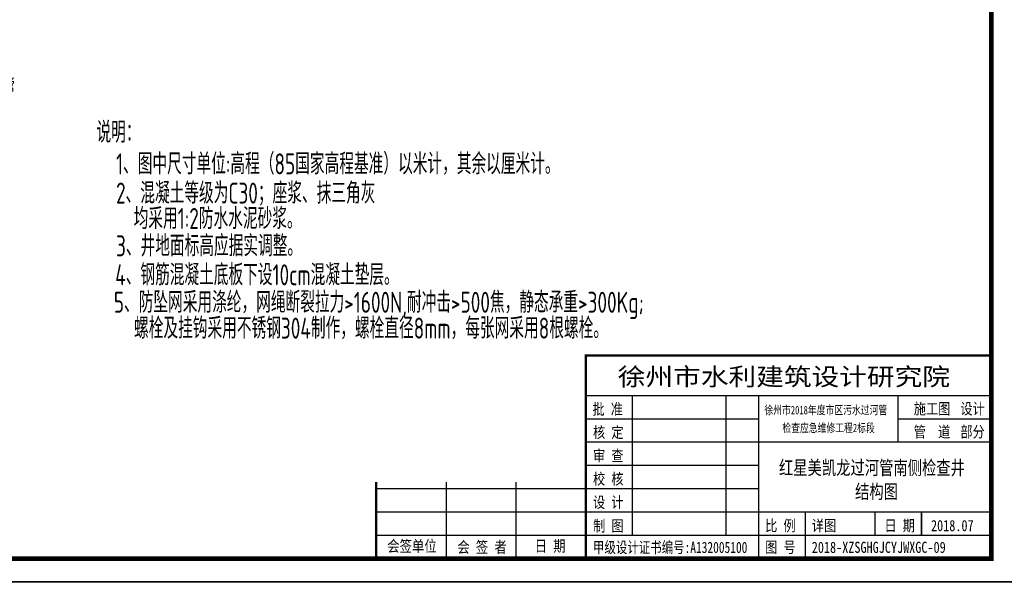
# Model space of a CAD drawing. Header units: millimetres. Extents: x 65530 to 130460, y -103607 to -18875.
# Tile 17 of 75: x 88284 to 90396, y -80052 to -78824. Entities that reach past the tile are written whole.
import ezdxf

# ---------------------------------------------------------------- set-up
doc = ezdxf.new("R2010")
doc.units = ezdxf.units.MM
doc.header["$LTSCALE"] = 0.5
doc.layers.add('图框', color=7, linetype='Continuous')
doc.layers.add('标注线', color=4, linetype='Continuous', lineweight=13)
doc.styles.add('HzTxt', font='tssdeng.shx', dxfattribs={"width": 0.7, "bigfont": 'hztxt.shx'})
doc.styles.add('图框', font='simfang.ttf', dxfattribs={"width": 0.8, "height": 4})

msp = doc.modelspace()

# ---------------------------------------------------------------- linework, layer by layer
for p, q in [((89498.76, -79544.16), (89498.76, -79979.87)), ((89498.76, -79979.87), (89498.76, -79544.16)), ((89498.76, -79629.87), (90368.76, -79629.87)), ((89598.76, -79929.87), (89598.76, -79629.87)), ((89798.76, -79629.87), (89798.76, -79929.87)), ((89868.76, -79629.87), (89868.76, -79979.87)), ((90168.76, -79729.87), (90168.76, -79629.87)), ((89498.76, -79679.87), (89868.76, -79679.87)), ((90168.76, -79679.87), (90368.76, -79679.87)), ((89498.76, -79729.87), (90368.76, -79729.87)), ((89498.76, -79779.87), (89868.76, -79779.87)), ((89048.76, -79816.04), (89048.76, -79979.87)), ((89048.76, -79829.87), (89868.76, -79829.87)), ((89198.76, -79816.04), (89198.76, -79979.87)), ((89348.76, -79816.04), (89348.76, -79979.87)), ((89048.76, -79879.87), (90368.76, -79879.87)), ((89968.76, -79879.87), (89968.76, -79979.87)), ((90118.76, -79879.87), (90118.76, -79929.87)), ((90218.76, -79879.87), (90218.76, -79929.87)), ((90218.76, -79929.87), (90218.76, -79879.87)), ((89048.76, -79929.87), (90368.76, -79929.87))]:
    msp.add_line(p, q)
for points in [[(86218.76, -80029.87), (90418.76, -80029.87), (90418.76, -77059.87), (86218.76, -77059.87)], [(86218.76, -82999.87), (90418.76, -82999.87), (90418.76, -80029.87), (86218.76, -80029.87)]]:
    msp.add_lwpolyline(points, close=True)
for points, const_width in [([(86468.76, -77109.87), (90368.76, -77109.87), (90368.76, -79979.87), (86468.76, -79979.87), (86468.76, -77109.87)], 10), ([(90368.76, -79544.16), (89498.76, -79544.16), (89498.76, -79979.87)], 5), ([(89048.76, -79816.04), (89048.76, -79979.87)], 5)]:
    msp.add_lwpolyline(points, dxfattribs=dict(const_width=const_width))

# ---------------------------------------------------------------- texts
at = {"style": '图框'}
for s, height, width, p in [('徐州市水利建筑设计研究院', 37.8571, 1.15, (89567.1, -79608.72)), ('施工图', 24, 0.8, (90202.02, -79670.43)), ('设计', 24, 0.8, (90301.92, -79670.43)), ('批 准', 24, 0.8, (89512.76, -79671.41)), ('徐州市2018年度市区污水过河管', 18, 0.75, (89881.58, -79670.43)), ('核 定', 24, 0.8, (89514.02, -79721.15)), ('检查应急维修工程2标段', 18, 0.75, (89920.21, -79708.68)), ('管  道', 24, 0.8, (90202.02, -79720.1)), ('部分', 24, 0.8, (90301.92, -79720.1)), ('审 查', 24, 0.8, (89514.02, -79771.15)), ('校 核', 24, 0.8, (89514.02, -79821.15)), ('设 计', 24, 0.8, (89514.02, -79871.15)), ('制 图', 24, 0.8, (89514.35, -79921.84)), ('比 例', 24, 0.8, (89883.25, -79921.23)), ('详图', 24, 0.8, (89983.25, -79921.23)), ('日 期', 24, 0.8, (90139.02, -79921.23)), ('2018.07', 24, 0.8, (90239.02, -79921.23)), ('会签单位', 24.286, 0.8, (89072.71, -79965.39)), ('日 期', 24.286, 0.8, (89388.89, -79965.14)), ('会 签 者', 24.286, 0.8, (89223.05, -79967.53)), ('甲级设计证书编号:A132005100', 24, 0.75, (89514.04, -79967.96)), ('图 号', 24, 0.8, (89883.25, -79967.81)), ('2018-XZSGHGJCYJWXGC-09', 24, 0.8, (89983.25, -79967.81))]:
    msp.add_text(s, height=height, dxfattribs=dict(at, width=width)).set_placement(p)
at = {"layer": '图框', "style": '图框', "width": 0.75}
for s, p in [('红星美凯龙过河管南侧检查井', (89912.81, -79800.04)), ('结构图 ', (90076.09, -79851.21))]:
    msp.add_text(s, height=30, dxfattribs=at).set_placement(p)
at = {"layer": '标注线', "style": 'HzTxt', "width": 0.7}
for s, height, p in [('2d1000过河管', 30, (88130.92, -78978.45)), ('说明：', 45, (88449.02, -79087.73)), ('1、图中尺寸单位:高程（85国家高程基准）以米计，其余以厘米计。', 45, (88490.9, -79155.67)), ('2、混凝土等级为C30；座浆、抹三角灰', 45, (88490.9, -79218.39)), ('    均采用1:2防水水泥砂浆。', 45, (88452.21, -79272.9)), ('3、井地面标高应据实调整。', 45, (88490.9, -79331.51)), ('4、钢筋混凝土底板下设10cm混凝土垫层。', 45, (88489.06, -79393.67)), ('5、防坠网采用涤纶，网绳断裂拉力>1600N,耐冲击>500焦，静态承重>300Kg;', 45, (88486.09, -79452.62)), ('    螺栓及挂钩采用不锈钢304制作，螺栓直径8mm，每张网采用8根螺栓。', 45, (88453.06, -79508.1))]:
    msp.add_text(s, height=height, dxfattribs=at).set_placement(p)

doc.saveas('drawing.dxf')
